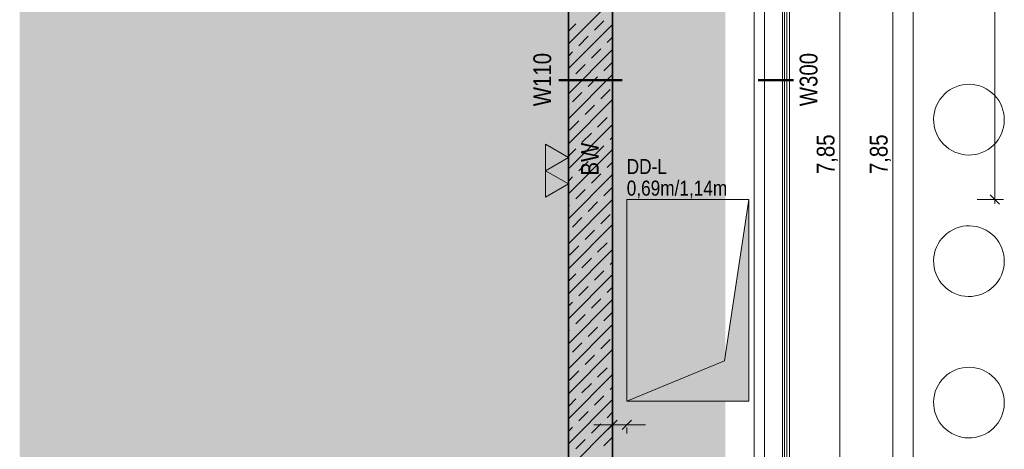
# Model space of a CAD drawing. Extents: x -620 to 300, y 62 to 1107.
# Tile 66 of 109: x -539 to -427, y 650 to 699. Entities that reach past the tile are written whole.
import ezdxf
from ezdxf.lldxf.tags import DXFTag

# ---------------------------------------------------------------- set-up
doc = ezdxf.new("R2010")
doc.units = 0
doc.layers.get('0').update_dxf_attribs({"lineweight": 35})
for name, color, linetype, lineweight, true_color in [('00 -Bauelemente -Dämmung innen', 7, 'Continuous', 9, 0xff7fe6), ('00 -Bauelemente -Gipskarton', 7, 'Continuous', 9, 0xff7fe6), ('30 -34 Innenwände- 1 tragend', 7, 'Continuous', 13, 0xdd0806), ('30 -34 Innenwände- 2 nichttragend', 7, 'Continuous', 18, 0xff7fe6), ('30 -35 Decken- 11 Durchbruch', 5, 'Continuous', 15, 0x0000ff), ('60- 61 allgemeine Ausstattung- 1 Möbel', 7, 'Continuous', 9, 0x00cccc), ('70 -72 Beschriftung- 2 Beschriftung Bauteile', 7, 'Continuous', 9, 0x9999ff), ('70 -76 Bemaßung- 2 Allgemein', 9, 'Continuous', 5, 0x808080), ('iwb_Layout BA_Markierung', 7, 'Continuous', 9, 0xbadcdc), ('iwb_Schraffur_BW', 7, 'Continuous', 13, 0x7400e8), ('iwb_Sichtbeton', 2, 'Continuous', 50, 0xffff00), ('iwb_Sichtbeton-Shading', 2, 'Continuous', 50, 0xffff00)]:
    doc.layers.add(name, color=color, linetype=linetype, lineweight=lineweight, true_color=true_color)
for name, color, linetype, lineweight in [('70 -71 Achsen- 1 Gebäudeachsen', 7, 'STRICHPUNKT2-A06G9G5P8I', 18), ('70 -75 Raumstempel- 3 Wandstempel', 7, 'Continuous', 50), ('Keine', 7, 'Continuous', 9)]:
    doc.layers.add(name, color=color, linetype=linetype, lineweight=lineweight)
doc.styles.get("Standard").update_dxf_attribs({"font": 'ARIALN.TTF'})
tags = doc.linetypes.add('STRICHPUNKT2-A06G9G5P8I', pattern=[12.7, 6.35, -3.175, 0, -3.175]).pattern_tags.tags
tags[10:11] = [DXFTag(74, 4), DXFTag(75, 0), DXFTag(340, '0'), DXFTag(46, 0.0), DXFTag(50, 0.0), DXFTag(44, 0.0), DXFTag(45, 0.0)]
tags[8:9] = [DXFTag(74, 4), DXFTag(75, 0), DXFTag(340, '0'), DXFTag(46, 0.0), DXFTag(50, 0.0), DXFTag(44, 0.0), DXFTag(45, 0.0)]
tags[6:7] = [DXFTag(74, 4), DXFTag(75, 0), DXFTag(340, '0'), DXFTag(46, 0.0), DXFTag(50, 0.0), DXFTag(44, 0.0), DXFTag(45, 0.0)]
tags[4:5] = [DXFTag(74, 4), DXFTag(75, 0), DXFTag(340, '0'), DXFTag(46, 0.0), DXFTag(50, 0.0), DXFTag(44, 0.0), DXFTag(45, 0.0)]

# ---------------------------------------------------------------- blocks, each defined once
blk = doc.blocks.new('Shading-A06G9G1F8I', base_point=(-452.68, 592.29))
at = {"layer": 'iwb_Sichtbeton-Shading', "color": 51, "true_color": 0xffff7f}
blk.add_solid([(-476.78, 768.43), (-476.18, 768.43), (-476.78, 605.03), (-476.18, 605.03)], dxfattribs=at)
blk = doc.blocks.new('Polygon-A06G9G5H8I')
at = {"color": 0, "linetype": 'ByBlock', "lineweight": -2, "ltscale": 0.13}
blk.add_solid([(-458.82, 78.09), (-538.53, 77.87), (-458.65, 1075.29), (-538.53, 1075.29)], dxfattribs=at)
blk = doc.blocks.new('Referenz-A06G9G5R8I')
at = {"layer": '00 -Bauelemente -Dämmung innen', "color": 0, "linetype": 'Continuous', "ltscale": 0.13}
for p, q in [((-454.28, 604.93), (-454.28, 761.93)), ((-452.28, 604.93), (-452.28, 761.93))]:
    blk.add_line(p, q, dxfattribs=at)
at = {"layer": '00 -Bauelemente -Gipskarton', "color": 0, "linetype": 'Continuous', "ltscale": 0.13}
for p, q in [((-452.28, 604.93), (-452.28, 761.93)), ((-452.03, 604.93), (-452.03, 761.93)), ((-451.78, 604.93), (-451.78, 761.93))]:
    blk.add_line(p, q, dxfattribs=at)
at = {"layer": '30 -34 Innenwände- 1 tragend', "color": 0, "linetype": 'Continuous', "ltscale": 0.13}
for p, q in [((-476.48, 768.43), (-476.48, 598.43)), ((-471.48, 761.93), (-471.48, 604.93))]:
    blk.add_line(p, q, dxfattribs=at)
at = {"layer": '30 -34 Innenwände- 1 tragend', "color": 0, "lineweight": 35}
for p, q in [((-476.48, 768.43), (-476.48, 598.43)), ((-471.48, 761.93), (-471.48, 604.93))]:
    blk.add_line(p, q, dxfattribs=at)
at = {"layer": '30 -34 Innenwände- 1 tragend', "color": 0, "lineweight": 9}
for p, q in [((-476.48, 696.04), (-471.48, 701.04)), ((-476.48, 696.04), (-471.48, 701.04)), ((-476.48, 697.46), (-475.65, 698.29)), ((-476.48, 697.46), (-475.65, 698.29)), ((-476.48, 693.22), (-471.48, 698.22)), ((-476.48, 693.22), (-471.48, 698.22)), ((-473.52, 697.58), (-472.46, 698.64)), ((-473.52, 697.58), (-472.46, 698.64)), ((-475.29, 695.82), (-474.23, 696.88)), ((-475.29, 695.82), (-474.23, 696.88)), ((-472.11, 696.17), (-471.48, 696.8)), ((-472.11, 696.17), (-471.48, 696.8)), ((-476.48, 690.39), (-471.48, 695.39)), ((-476.48, 690.39), (-471.48, 695.39)), ((-476.48, 694.63), (-476, 695.11)), ((-476.48, 694.63), (-476, 695.11)), ((-473.88, 694.4), (-472.82, 695.46)), ((-473.88, 694.4), (-472.82, 695.46)), ((-472.46, 692.99), (-471.48, 693.97)), ((-472.46, 692.99), (-471.48, 693.97)), ((-475.65, 692.63), (-474.58, 693.69)), ((-475.65, 692.63), (-474.58, 693.69)), ((-476.48, 687.56), (-471.48, 692.56)), ((-476.48, 687.56), (-471.48, 692.56)), ((-476.48, 691.8), (-476.35, 691.93)), ((-476.48, 691.8), (-476.35, 691.93)), ((-474.23, 691.22), (-473.17, 692.28)), ((-474.23, 691.22), (-473.17, 692.28)), ((-476, 689.45), (-474.94, 690.51)), ((-476, 689.45), (-474.94, 690.51)), ((-472.82, 689.81), (-471.76, 690.87)), ((-472.82, 689.81), (-471.76, 690.87)), ((-476.48, 684.73), (-471.48, 689.73)), ((-476.48, 684.73), (-471.48, 689.73)), ((-474.58, 688.04), (-473.52, 689.1)), ((-474.58, 688.04), (-473.52, 689.1)), ((-476.35, 686.27), (-475.29, 687.33)), ((-476.35, 686.27), (-475.29, 687.33)), ((-473.17, 686.62), (-472.11, 687.68)), ((-473.17, 686.62), (-472.11, 687.68)), ((-476.48, 681.9), (-471.48, 686.9)), ((-476.48, 681.9), (-471.48, 686.9)), ((-474.94, 684.86), (-473.88, 685.92)), ((-474.94, 684.86), (-473.88, 685.92)), ((-471.76, 685.21), (-471.48, 685.49)), ((-471.76, 685.21), (-471.48, 685.49)), ((-476.48, 683.32), (-475.65, 684.15)), ((-476.48, 683.32), (-475.65, 684.15)), ((-476.48, 679.07), (-471.48, 684.07)), ((-476.48, 679.07), (-471.48, 684.07)), ((-473.52, 683.44), (-472.46, 684.5)), ((-473.52, 683.44), (-472.46, 684.5)), ((-475.29, 681.67), (-474.23, 682.73)), ((-475.29, 681.67), (-474.23, 682.73)), ((-472.11, 682.03), (-471.48, 682.66)), ((-472.11, 682.03), (-471.48, 682.66)), ((-476.48, 676.25), (-471.48, 681.25)), ((-476.48, 676.25), (-471.48, 681.25)), ((-476.48, 680.49), (-476, 680.97)), ((-476.48, 680.49), (-476, 680.97)), ((-473.88, 680.26), (-472.82, 681.32)), ((-473.88, 680.26), (-472.82, 681.32)), ((-475.65, 678.49), (-474.58, 679.55)), ((-475.65, 678.49), (-474.58, 679.55)), ((-472.46, 678.85), (-471.48, 679.83)), ((-472.46, 678.85), (-471.48, 679.83)), ((-476.48, 673.42), (-471.48, 678.42)), ((-476.48, 673.42), (-471.48, 678.42)), ((-474.23, 677.08), (-473.17, 678.14)), ((-474.23, 677.08), (-473.17, 678.14)), ((-476.48, 677.66), (-476.35, 677.78)), ((-476.48, 677.66), (-476.35, 677.78)), ((-476, 675.31), (-474.94, 676.37)), ((-476, 675.31), (-474.94, 676.37)), ((-472.82, 675.66), (-471.76, 676.72)), ((-472.82, 675.66), (-471.76, 676.72)), ((-476.48, 670.59), (-471.48, 675.59)), ((-476.48, 670.59), (-471.48, 675.59)), ((-474.58, 673.9), (-473.52, 674.96)), ((-474.58, 673.9), (-473.52, 674.96)), ((-476.48, 667.76), (-471.48, 672.76)), ((-476.48, 667.76), (-471.48, 672.76)), ((-476.35, 672.13), (-475.29, 673.19)), ((-476.35, 672.13), (-475.29, 673.19)), ((-473.17, 672.48), (-472.11, 673.54)), ((-473.17, 672.48), (-472.11, 673.54)), ((-474.94, 670.71), (-473.88, 671.77)), ((-474.94, 670.71), (-473.88, 671.77)), ((-473.52, 669.3), (-472.46, 670.36)), ((-473.52, 669.3), (-472.46, 670.36)), ((-471.76, 671.07), (-471.48, 671.35)), ((-471.76, 671.07), (-471.48, 671.35)), ((-476.48, 669.17), (-475.65, 670.01)), ((-476.48, 669.17), (-475.65, 670.01)), ((-476.48, 664.93), (-471.48, 669.93)), ((-476.48, 664.93), (-471.48, 669.93)), ((-475.29, 667.53), (-474.23, 668.59)), ((-475.29, 667.53), (-474.23, 668.59)), ((-472.11, 667.89), (-471.48, 668.52)), ((-472.11, 667.89), (-471.48, 668.52)), ((-476.48, 662.1), (-471.48, 667.1)), ((-476.48, 662.1), (-471.48, 667.1)), ((-473.88, 666.12), (-472.82, 667.18)), ((-473.88, 666.12), (-472.82, 667.18)), ((-476.48, 666.35), (-476, 666.82)), ((-476.48, 666.35), (-476, 666.82)), ((-475.65, 664.35), (-474.58, 665.41)), ((-475.65, 664.35), (-474.58, 665.41)), ((-472.46, 664.7), (-471.48, 665.69)), ((-472.46, 664.7), (-471.48, 665.69)), ((-476.48, 659.27), (-471.48, 664.27)), ((-476.48, 659.27), (-471.48, 664.27)), ((-474.23, 662.94), (-473.17, 664)), ((-474.23, 662.94), (-473.17, 664)), ((-476.48, 663.52), (-476.35, 663.64)), ((-476.48, 663.52), (-476.35, 663.64)), ((-472.82, 661.52), (-471.76, 662.58)), ((-472.82, 661.52), (-471.76, 662.58)), ((-476.48, 656.45), (-471.48, 661.45)), ((-476.48, 656.45), (-471.48, 661.45)), ((-476, 661.17), (-474.94, 662.23)), ((-476, 661.17), (-474.94, 662.23)), ((-474.58, 659.75), (-473.52, 660.81)), ((-474.58, 659.75), (-473.52, 660.81)), ((-473.17, 658.34), (-472.11, 659.4)), ((-473.17, 658.34), (-472.11, 659.4)), ((-476.48, 653.62), (-471.48, 658.62)), ((-476.48, 653.62), (-471.48, 658.62)), ((-476.35, 657.99), (-475.29, 659.05)), ((-476.35, 657.99), (-475.29, 659.05)), ((-474.94, 656.57), (-473.88, 657.63)), ((-474.94, 656.57), (-473.88, 657.63)), ((-471.76, 656.93), (-471.48, 657.2)), ((-471.76, 656.93), (-471.48, 657.2)), ((-473.52, 655.16), (-472.46, 656.22)), ((-473.52, 655.16), (-472.46, 656.22)), ((-476.48, 655.03), (-475.65, 655.86)), ((-476.48, 655.03), (-475.65, 655.86)), ((-476.48, 650.79), (-471.48, 655.79)), ((-476.48, 650.79), (-471.48, 655.79)), ((-475.29, 653.39), (-474.23, 654.45)), ((-475.29, 653.39), (-474.23, 654.45)), ((-472.11, 653.74), (-471.48, 654.37)), ((-472.11, 653.74), (-471.48, 654.37)), ((-476.48, 647.96), (-471.48, 652.96)), ((-476.48, 647.96), (-471.48, 652.96)), ((-476.48, 652.2), (-476, 652.68)), ((-476.48, 652.2), (-476, 652.68)), ((-473.88, 651.98), (-472.82, 653.04)), ((-473.88, 651.98), (-472.82, 653.04)), ((-472.46, 650.56), (-471.48, 651.55)), ((-472.46, 650.56), (-471.48, 651.55)), ((-475.65, 650.21), (-474.58, 651.27)), ((-475.65, 650.21), (-474.58, 651.27))]:
    blk.add_line(p, q, dxfattribs=at)
at = {"layer": '30 -34 Innenwände- 2 nichttragend', "color": 0, "linetype": 'Continuous', "ltscale": 0.18}
for p, q in [((-454.28, 604.93), (-454.28, 761.93)), ((-451.78, 604.93), (-451.78, 761.93))]:
    blk.add_line(p, q, dxfattribs=at)
at = {"layer": '30 -35 Decken- 11 Durchbruch', "color": 0, "linetype": 'Continuous', "ltscale": 0.15}
for p, q in [((-469.88, 655.63), (-469.88, 678.43)), ((-469.88, 678.43), (-456.08, 678.43)), ((-456.08, 678.43), (-458.84, 660.19)), ((-456.08, 678.43), (-458.84, 660.19)), ((-456.08, 655.63), (-456.08, 678.43)), ((-458.84, 660.19), (-469.88, 655.63)), ((-458.84, 660.19), (-469.88, 655.63)), ((-469.88, 655.63), (-456.08, 655.63))]:
    blk.add_line(p, q, dxfattribs=at)
at = {"layer": '30 -35 Decken- 11 Durchbruch', "color": 0, "lineweight": 0}
for points in [[(-456.08, 655.63), (-458.84, 660.19), (-456.08, 678.43)], [(-458.84, 655.63), (-469.88, 655.63), (-458.84, 660.19)], [(-458.84, 655.63), (-458.84, 660.19), (-456.08, 655.63)]]:
    blk.add_solid(points, dxfattribs=at)
at = {"layer": '60- 61 allgemeine Ausstattung- 1 Möbel', "color": 0, "linetype": 'Continuous', "ltscale": 0.13}
for p, q in [((-451.48, 604.93), (-451.48, 769.93)), ((-437.48, 769.93), (-437.48, 604.93)), ((-433.95, 690.33), (-433.66, 690.59)), ((-433.66, 690.59), (-433.34, 690.82)), ((-433.34, 690.82), (-433, 691.01)), ((-433, 691.01), (-432.64, 691.18)), ((-432.64, 691.18), (-432.27, 691.3)), ((-432.27, 691.3), (-431.88, 691.39)), ((-431.88, 691.39), (-431.49, 691.44)), ((-431.49, 691.44), (-431.1, 691.45)), ((-431.1, 691.45), (-430.71, 691.42)), ((-430.71, 691.42), (-430.32, 691.36)), ((-430.32, 691.36), (-429.94, 691.26)), ((-429.94, 691.26), (-429.58, 691.12)), ((-429.58, 691.12), (-429.22, 690.94)), ((-429.22, 690.94), (-428.89, 690.73)), ((-428.89, 690.73), (-428.58, 690.49)), ((-428.58, 690.49), (-428.3, 690.22)), ((-434.84, 689.05), (-434.67, 689.4)), ((-434.67, 689.4), (-434.46, 689.74)), ((-434.46, 689.74), (-434.22, 690.05)), ((-434.22, 690.05), (-433.95, 690.33)), ((-428.3, 690.22), (-428.04, 689.93)), ((-428.04, 689.93), (-427.81, 689.61)), ((-427.81, 689.61), (-427.61, 689.27)), ((-435.15, 687.92), (-435.08, 688.31)), ((-435.08, 688.31), (-434.98, 688.69)), ((-434.98, 688.69), (-434.84, 689.05)), ((-427.61, 689.27), (-427.45, 688.91)), ((-427.45, 688.91), (-427.33, 688.54)), ((-427.33, 688.54), (-427.24, 688.16)), ((-435.18, 687.53), (-435.15, 687.92)), ((-435.16, 687.14), (-435.18, 687.53)), ((-435.11, 686.75), (-435.16, 687.14)), ((-427.24, 688.16), (-427.19, 687.77)), ((-427.18, 687.37), (-427.2, 686.98)), ((-427.19, 687.77), (-427.18, 687.37)), ((-435.03, 686.36), (-435.11, 686.75)), ((-434.9, 685.99), (-435.03, 686.36)), ((-434.74, 685.63), (-434.9, 685.99)), ((-427.37, 686.22), (-427.51, 685.85)), ((-427.27, 686.6), (-427.37, 686.22)), ((-427.2, 686.98), (-427.27, 686.6)), ((-434.55, 685.29), (-434.74, 685.63)), ((-434.32, 684.97), (-434.55, 685.29)), ((-434.06, 684.68), (-434.32, 684.97)), ((-428.13, 684.85), (-428.4, 684.57)), ((-427.89, 685.17), (-428.13, 684.85)), ((-427.69, 685.5), (-427.89, 685.17)), ((-427.51, 685.85), (-427.69, 685.5)), ((-433.77, 684.41), (-434.06, 684.68)), ((-433.46, 684.17), (-433.77, 684.41)), ((-433.13, 683.96), (-433.46, 684.17)), ((-432.78, 683.79), (-433.13, 683.96)), ((-432.41, 683.65), (-432.78, 683.79)), ((-429.72, 683.73), (-430.09, 683.6)), ((-429.36, 683.89), (-429.72, 683.73)), ((-429.02, 684.08), (-429.36, 683.89)), ((-428.7, 684.31), (-429.02, 684.08)), ((-428.4, 684.57), (-428.7, 684.31)), ((-432.03, 683.54), (-432.41, 683.65)), ((-431.65, 683.48), (-432.03, 683.54)), ((-431.25, 683.45), (-431.65, 683.48)), ((-430.86, 683.46), (-431.25, 683.45)), ((-430.47, 683.51), (-430.86, 683.46)), ((-430.09, 683.6), (-430.47, 683.51)), ((-433.66, 674.59), (-433.34, 674.82)), ((-433.34, 674.82), (-433, 675.01)), ((-433, 675.01), (-432.64, 675.18)), ((-432.64, 675.18), (-432.27, 675.3)), ((-432.27, 675.3), (-431.88, 675.39)), ((-431.88, 675.39), (-431.49, 675.44)), ((-431.49, 675.44), (-431.1, 675.45)), ((-431.1, 675.45), (-430.71, 675.42)), ((-430.71, 675.42), (-430.32, 675.36)), ((-430.32, 675.36), (-429.94, 675.26)), ((-429.94, 675.26), (-429.58, 675.12)), ((-429.58, 675.12), (-429.22, 674.94)), ((-429.22, 674.94), (-428.89, 674.73)), ((-434.67, 673.4), (-434.46, 673.74)), ((-434.46, 673.74), (-434.22, 674.05)), ((-434.22, 674.05), (-433.95, 674.33)), ((-433.95, 674.33), (-433.66, 674.59)), ((-428.89, 674.73), (-428.58, 674.49)), ((-428.58, 674.49), (-428.3, 674.22)), ((-428.3, 674.22), (-428.04, 673.93)), ((-428.04, 673.93), (-427.81, 673.61)), ((-435.08, 672.31), (-434.98, 672.69)), ((-434.98, 672.69), (-434.84, 673.05)), ((-434.84, 673.05), (-434.67, 673.4)), ((-427.81, 673.61), (-427.61, 673.27)), ((-427.61, 673.27), (-427.45, 672.91)), ((-427.45, 672.91), (-427.33, 672.54)), ((-435.18, 671.53), (-435.15, 671.92)), ((-435.16, 671.14), (-435.18, 671.53)), ((-435.15, 671.92), (-435.08, 672.31)), ((-427.33, 672.54), (-427.24, 672.16)), ((-427.24, 672.16), (-427.19, 671.77)), ((-427.19, 671.77), (-427.18, 671.37)), ((-435.11, 670.75), (-435.16, 671.14)), ((-435.03, 670.36), (-435.11, 670.75)), ((-434.9, 669.99), (-435.03, 670.36)), ((-427.27, 670.6), (-427.37, 670.22)), ((-427.2, 670.98), (-427.27, 670.6)), ((-427.18, 671.37), (-427.2, 670.98)), ((-434.74, 669.63), (-434.9, 669.99)), ((-434.55, 669.29), (-434.74, 669.63)), ((-434.32, 668.97), (-434.55, 669.29)), ((-427.69, 669.5), (-427.89, 669.17)), ((-427.51, 669.85), (-427.69, 669.5)), ((-427.37, 670.22), (-427.51, 669.85)), ((-434.06, 668.68), (-434.32, 668.97)), ((-433.77, 668.41), (-434.06, 668.68)), ((-433.46, 668.17), (-433.77, 668.41)), ((-433.13, 667.96), (-433.46, 668.17)), ((-428.7, 668.31), (-429.02, 668.08)), ((-428.4, 668.57), (-428.7, 668.31)), ((-428.13, 668.85), (-428.4, 668.57)), ((-427.89, 669.17), (-428.13, 668.85)), ((-432.78, 667.79), (-433.13, 667.96)), ((-432.41, 667.65), (-432.78, 667.79)), ((-432.03, 667.54), (-432.41, 667.65)), ((-431.65, 667.48), (-432.03, 667.54)), ((-431.25, 667.45), (-431.65, 667.48)), ((-430.86, 667.46), (-431.25, 667.45)), ((-430.47, 667.51), (-430.86, 667.46)), ((-430.09, 667.6), (-430.47, 667.51)), ((-429.72, 667.73), (-430.09, 667.6)), ((-429.36, 667.89), (-429.72, 667.73)), ((-429.02, 668.08), (-429.36, 667.89)), ((-432.64, 659.18), (-432.27, 659.3)), ((-432.27, 659.3), (-431.88, 659.39)), ((-431.88, 659.39), (-431.49, 659.44)), ((-431.49, 659.44), (-431.1, 659.45)), ((-431.1, 659.45), (-430.71, 659.42)), ((-430.71, 659.42), (-430.32, 659.36)), ((-430.32, 659.36), (-429.94, 659.26)), ((-429.94, 659.26), (-429.58, 659.12)), ((-434.22, 658.05), (-433.95, 658.33)), ((-433.95, 658.33), (-433.66, 658.59)), ((-433.66, 658.59), (-433.34, 658.82)), ((-433.34, 658.82), (-433, 659.01)), ((-433, 659.01), (-432.64, 659.18)), ((-429.58, 659.12), (-429.22, 658.94)), ((-429.22, 658.94), (-428.89, 658.73)), ((-428.89, 658.73), (-428.58, 658.49)), ((-428.58, 658.49), (-428.3, 658.22)), ((-428.3, 658.22), (-428.04, 657.93)), ((-434.98, 656.69), (-434.84, 657.05)), ((-434.84, 657.05), (-434.67, 657.4)), ((-434.67, 657.4), (-434.46, 657.74)), ((-434.46, 657.74), (-434.22, 658.05)), ((-428.04, 657.93), (-427.81, 657.61)), ((-427.81, 657.61), (-427.61, 657.27)), ((-427.61, 657.27), (-427.45, 656.91)), ((-435.18, 655.53), (-435.15, 655.92)), ((-435.15, 655.92), (-435.08, 656.31)), ((-435.08, 656.31), (-434.98, 656.69)), ((-427.45, 656.91), (-427.33, 656.54)), ((-427.33, 656.54), (-427.24, 656.16)), ((-427.24, 656.16), (-427.19, 655.77)), ((-435.16, 655.14), (-435.18, 655.53)), ((-435.11, 654.75), (-435.16, 655.14)), ((-427.2, 654.98), (-427.27, 654.6)), ((-427.18, 655.37), (-427.2, 654.98)), ((-427.19, 655.77), (-427.18, 655.37)), ((-435.03, 654.36), (-435.11, 654.75)), ((-434.9, 653.99), (-435.03, 654.36)), ((-434.74, 653.63), (-434.9, 653.99)), ((-427.51, 653.85), (-427.69, 653.5)), ((-427.37, 654.22), (-427.51, 653.85)), ((-427.27, 654.6), (-427.37, 654.22)), ((-434.55, 653.29), (-434.74, 653.63)), ((-434.32, 652.97), (-434.55, 653.29)), ((-434.06, 652.68), (-434.32, 652.97)), ((-433.77, 652.41), (-434.06, 652.68)), ((-428.4, 652.57), (-428.7, 652.31)), ((-428.13, 652.85), (-428.4, 652.57)), ((-427.89, 653.17), (-428.13, 652.85)), ((-427.69, 653.5), (-427.89, 653.17)), ((-433.46, 652.17), (-433.77, 652.41)), ((-433.13, 651.96), (-433.46, 652.17)), ((-432.78, 651.79), (-433.13, 651.96)), ((-432.41, 651.65), (-432.78, 651.79)), ((-432.03, 651.54), (-432.41, 651.65)), ((-431.65, 651.48), (-432.03, 651.54)), ((-431.25, 651.45), (-431.65, 651.48)), ((-430.86, 651.46), (-431.25, 651.45)), ((-430.47, 651.51), (-430.86, 651.46)), ((-430.09, 651.6), (-430.47, 651.51)), ((-429.72, 651.73), (-430.09, 651.6)), ((-429.36, 651.89), (-429.72, 651.73)), ((-429.02, 652.08), (-429.36, 651.89)), ((-428.7, 652.31), (-429.02, 652.08))]:
    blk.add_line(p, q, dxfattribs=at)
at = {"layer": '70 -71 Achsen- 1 Gebäudeachsen', "color": 0, "linetype": 'STRICHPUNKT2-A06G9G5P8I', "ltscale": 0.18}
blk.add_line((-455.48, 1075.87), (-455.48, 76.43), dxfattribs=at)
at = {"layer": '70 -72 Beschriftung- 2 Beschriftung Bauteile', "color": 0}
for p, q in [((-476.48, 683.18), (-479.08, 684.68)), ((-479.08, 684.68), (-479.08, 681.68)), ((-479.08, 681.68), (-476.48, 683.18)), ((-476.48, 680.18), (-479.08, 681.68)), ((-479.08, 681.68), (-479.08, 678.68)), ((-479.08, 678.68), (-476.48, 680.18))]:
    blk.add_line(p, q, dxfattribs=at)
at = {"layer": '70 -75 Raumstempel- 3 Wandstempel', "color": 0, "linetype": 'Continuous', "ltscale": 0.5}
blk.add_line((-451.03, 691.91), (-455.03, 691.91), dxfattribs=at)
at = {"layer": '70 -76 Bemaßung- 2 Allgemein', "color": 0, "linetype": 'Continuous', "ltscale": 0.13}
for p, q in [((-445.78, 605.99), (-445.78, 760.87)), ((-439.78, 605.99), (-439.78, 760.87)), ((-428.26, 679.49), (-428.26, 730.77)), ((-428.26, 677.93), (-428.26, 679.49)), ((-430.26, 678.43), (-427.26, 678.43)), ((-427.73, 677.9), (-428.79, 678.96)), ((-472.54, 652.95), (-473.6, 652.95)), ((-470.98, 652.95), (-472.54, 652.95)), ((-470.95, 653.48), (-472.01, 652.42)), ((-469.88, 652.95), (-471.48, 652.95)), ((-470.41, 652.42), (-469.35, 653.48)), ((-470.38, 652.95), (-468.82, 652.95)), ((-469.88, 652.63), (-469.88, 651.95)), ((-468.82, 652.95), (-467.76, 652.95)), ((-471.48, 652.44), (-471.48, 651.95))]:
    blk.add_line(p, q, dxfattribs=at)
at = {"layer": 'Keine', "color": 0, "lineweight": 50}
blk.add_line((-477.56, 691.91), (-470.39, 691.91), dxfattribs=at)
at = {"layer": '30 -35 Decken- 11 Durchbruch', "color": 0, "linetype": 'Continuous', "ltscale": 0.15, "char_height": 1.7, "attachment_point": 1}
for s, insert in [('{\\fArial Narrow;DD-L}', (-469.88, 683)), ('{\\fArial Narrow;0,69m/1,14m}', (-469.88, 680.56))]:
    blk.add_mtext(s, dxfattribs=dict(at, insert=insert))
at = {"layer": '70 -75 Raumstempel- 3 Wandstempel', "color": 0, "linetype": 'Continuous', "ltscale": 0.5, "char_height": 2.0138, "attachment_point": 1, "rotation": 90}
for s, insert in [('{\\fArial Narrow;W110}', (-480.44, 688.97)), ('{\\fArial Narrow;W300}', (-450.32, 688.97)), ('{\\fArial Narrow;BW}', (-475.06, 681.13))]:
    blk.add_mtext(s, dxfattribs=dict(at, insert=insert))
at = {"layer": '70 -76 Bemaßung- 2 Allgemein', "color": 0, "linetype": 'Continuous', "ltscale": 0.13, "char_height": 2.0138, "attachment_point": 1, "rotation": 90}
for insert in [(-448.39, 681.29), (-442.39, 681.29)]:
    blk.add_mtext('{\\fArial Narrow;7,85}', dxfattribs=dict(at, insert=insert))
blk = doc.blocks.new('Referenz-A06G9G5T8I')
at = {"layer": 'iwb_Schraffur_BW', "linetype": 'Continuous', "ltscale": 0.13}
blk.add_hatch(color=256, dxfattribs=at).paths.add_polyline_path([(-476.48, 598.43), (-476.48, 768.43), (-459.48, 768.43), (-459.48, 769.93), (-452.98, 769.93), (-452.98, 761.93), (-471.48, 761.93), (-471.48, 603.43), (-459.48, 603.43), (-459.48, 604.93), (-452.98, 604.93), (-452.98, 592.29), (-462.58, 592.29), (-462.58, 598.43)])
at = {"layer": 'iwb_Sichtbeton', "linetype": 'Continuous', "ltscale": 0.5}
blk.add_solid([(-476.78, 768.43), (-476.18, 768.43), (-476.78, 605.03), (-476.18, 605.03)], dxfattribs=at)

msp = doc.modelspace()

# ---------------------------------------------------------------- block references
at = {"color": 8, "lineweight": 25, "ltscale": 0.25, "true_color": 0x808080}
for name in ['Referenz-A06G9G5R8I', 'Referenz-A06G9G5T8I']:
    msp.add_blockref(name, (0, 0), dxfattribs=at)
msp.add_blockref('Shading-A06G9G1F8I', (-452.68, 592.29))
at = {"layer": 'iwb_Layout BA_Markierung', "ltscale": 0.13}
msp.add_blockref('Polygon-A06G9G5H8I', (0, 0), dxfattribs=at)

doc.saveas('drawing.dxf')
